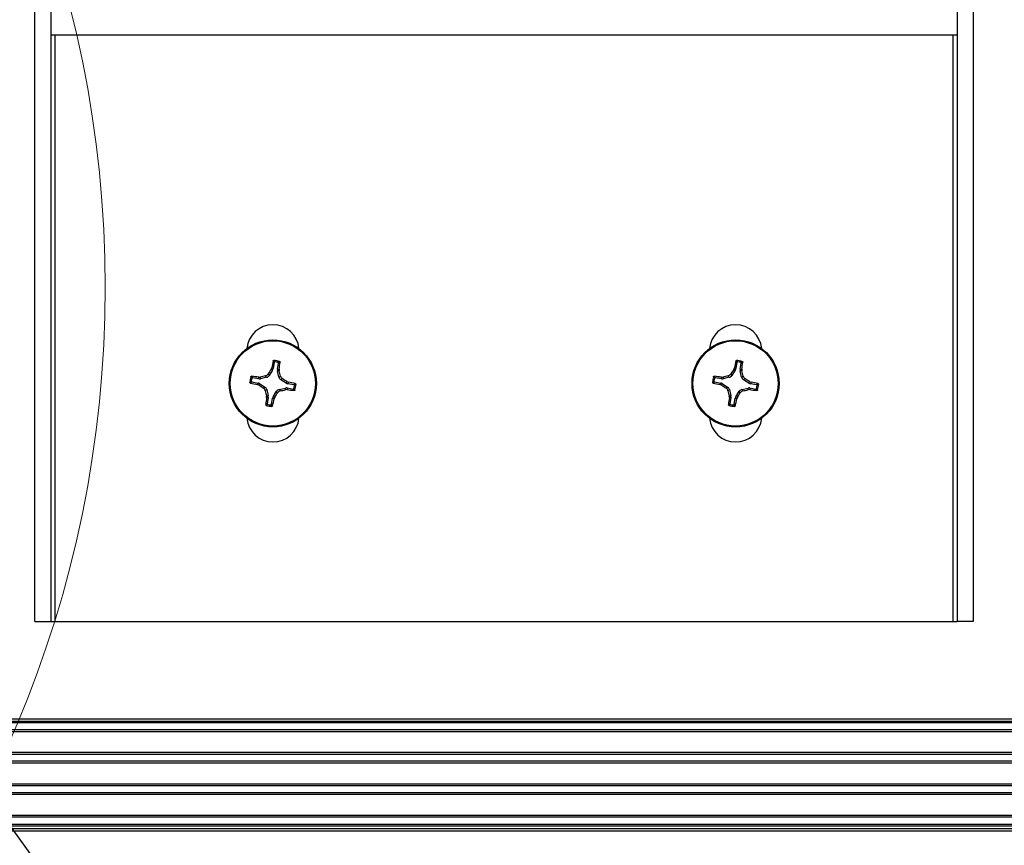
# Model space of a CAD drawing. Header units: inches. Extents: x 0.3 to 33.8, y 0.2 to 21.7.
# Tile 58 of 75: x 25.468 to 25.832, y 9.69 to 9.996. Entities that reach past the tile are written whole.
import ezdxf

# ---------------------------------------------------------------- set-up
doc = ezdxf.new("R2010")
doc.units = ezdxf.units.IN
doc.header["$MEASUREMENT"] = 0
doc.layers.add('BORDERS', color=7, linetype='Continuous')
doc.styles.add('SLDTEXTSTYLE0', font='TXT', dxfattribs={"width": 0.75})
doc.dimstyles.new('SLDDIMSTYLE2', dxfattribs={"dimtxt": 0.1377952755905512, "dimasz": 0.14, "dimexe": 0, "dimexo": 0.0625, "dimgap": 0.0344488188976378, "dimtad": 1, "dimdec": 3, "dimlfac": 10, "dimrnd": 1e-09, "dimzin": 12, "dimdsep": 46, "dimtxsty": 'SLDTEXTSTYLE0', "dimblk1": 'CLOSED', "dimblk2": 'CLOSED', "dimsah": 1, "dimcen": 0.09, "dimadec": 0, "dimazin": 3, "dimtfac": 1, "dimtdec": 3, "dimtmove": 0, "dimatfit": 0, "dimldrblk": 'CLOSED', "dimfxl": 0, "dimfrac": 2, "dimtolj": 1, "dimtzin": 12, "dimarcsym": 0})
doc.dimstyles.new('SLDDIMSTYLE3', dxfattribs={"dimtxt": 0.18, "dimasz": 0.14, "dimexe": 0, "dimexo": 0.0625, "dimgap": 0, "dimtad": 0, "dimtih": 1, "dimtoh": 1, "dimdec": 0, "dimrnd": 1e-09, "dimzin": 0, "dimdsep": 46, "dimtxsty": 'Standard', "dimsah": 1, "dimcen": 0.09, "dimadec": 0, "dimazin": 0, "dimtfac": 0.14, "dimtdec": 0, "dimtofl": 0, "dimtmove": 0, "dimatfit": 3, "dimfxl": 0, "dimfrac": 2, "dimtolj": 1, "dimtzin": 0, "dimarcsym": 0})

# ---------------------------------------------------------------- blocks, each defined once
blk = doc.blocks.new('_Closed')
at = {"color": 0, "linetype": 'ByBlock', "lineweight": -2}
for p, q in [((-1, 0.166667), (0, 0)), ((-1, 0.166667), (-1, -0.166667)), ((0, 0), (-1, -0.166667)), ((0, 0), (-1, 0))]:
    blk.add_line(p, q, dxfattribs=at)
blk = doc.blocks.new('_D_9')
at = {"layer": 'BORDERS'}
for p, q in [((25.33113096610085, 9.836496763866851), (25.33113096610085, 8.476502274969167)), ((25.08506797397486, 9.757520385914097), (25.08506797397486, 8.476502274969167)), ((25.70850199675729, 8.940788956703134), (25.66651749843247, 8.940788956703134)), ((25.66651749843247, 8.940788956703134), (25.66651749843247, 8.72203895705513)), ((25.91213279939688, 8.940788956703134), (25.95411729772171, 8.940788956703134)), ((25.95411729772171, 8.940788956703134), (25.95411729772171, 8.72203895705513)), ((25.66651749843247, 8.72203895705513), (25.70850199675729, 8.72203895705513)), ((25.95411729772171, 8.72203895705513), (25.91213279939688, 8.72203895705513)), ((25.08506797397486, 8.515872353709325), (24.83506797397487, 8.515872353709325)), ((25.08506797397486, 8.515872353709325), (25.33113096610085, 8.515872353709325)), ((25.33113096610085, 8.515872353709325), (26.09030975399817, 8.515872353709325))]:
    blk.add_line(p, q, dxfattribs=at)
at = {"layer": 'BORDERS', "xscale": 0.14, "yscale": 0.14}
blk.add_blockref('_Closed', (25.08506797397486, 8.515872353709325, -0.1940375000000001), dxfattribs=at)
at = {"layer": 'BORDERS', "xscale": 0.14, "yscale": 0.14, "rotation": 180.0000000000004}
blk.add_blockref('_Closed', (25.33113096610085, 8.515872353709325, -0.1940375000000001), dxfattribs=at)
at = {"layer": 'BORDERS', "char_height": 0.1377952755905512, "attachment_point": 1, "style": 'SLDTEXTSTYLE0'}
for s, insert in [('63', (25.70850199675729, 8.899666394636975)), ('2.461', (25.58123273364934, 8.69349979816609))]:
    blk.add_mtext(s, dxfattribs=dict(at, insert=insert))

msp = doc.modelspace()

# ---------------------------------------------------------------- linework, layer by layer
at = {"color": 7, "linetype": 'Continuous', "lineweight": 25}
for p, q in [((25.47401797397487, 9.773232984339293), (25.47401797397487, 10.12023298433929)), ((25.48001797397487, 9.773232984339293), (25.48001797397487, 10.12023298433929)), ((25.81501797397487, 10.1202329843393), (25.81501797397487, 9.773232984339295)), ((25.82101797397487, 10.1202329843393), (25.82101797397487, 9.773232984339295)), ((25.48001797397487, 9.989957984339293), (25.81501797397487, 9.989957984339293)), ((25.48151797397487, 9.773232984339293), (25.48151797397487, 9.989957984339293)), ((25.81351797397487, 9.989957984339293), (25.81351797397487, 9.773232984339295)), ((25.56253264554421, 9.868967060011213), (25.56214332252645, 9.86667853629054)), ((25.56371688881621, 9.866410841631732), (25.56410621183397, 9.868699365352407)), ((25.73363264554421, 9.868967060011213), (25.73324332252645, 9.86667853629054)), ((25.7348168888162, 9.866410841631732), (25.73520621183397, 9.868699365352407)), ((25.55677330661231, 9.863485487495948), (25.55737987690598, 9.863518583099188)), ((25.55679011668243, 9.86288189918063), (25.55677330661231, 9.863485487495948)), ((25.55737987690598, 9.863518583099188), (25.55739713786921, 9.862898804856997)), ((25.5596986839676, 9.86342361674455), (25.55739713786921, 9.862898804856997)), ((25.5596986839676, 9.86342361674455), (25.55929821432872, 9.863988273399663)), ((25.56026983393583, 9.86467737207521), (25.5606703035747, 9.864112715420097)), ((25.56192664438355, 9.866111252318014), (25.5606703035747, 9.864112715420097)), ((25.56134743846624, 9.866332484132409), (25.56157924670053, 9.866893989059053)), ((25.56192664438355, 9.866111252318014), (25.56134743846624, 9.866332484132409)), ((25.56157924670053, 9.866893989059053), (25.56214332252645, 9.86667853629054)), ((25.56371688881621, 9.866410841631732), (25.56432047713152, 9.866427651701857)), ((25.56435357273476, 9.865821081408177), (25.56373379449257, 9.865803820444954)), ((25.56425860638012, 9.863502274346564), (25.56373379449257, 9.865803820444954)), ((25.56425860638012, 9.863502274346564), (25.56482326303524, 9.863902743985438)), ((25.56432047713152, 9.866427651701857), (25.56435357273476, 9.865821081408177)), ((25.72787330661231, 9.863485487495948), (25.72847987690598, 9.863518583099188)), ((25.72789011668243, 9.86288189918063), (25.72787330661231, 9.863485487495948)), ((25.72847987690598, 9.863518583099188), (25.72849713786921, 9.862898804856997)), ((25.7307986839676, 9.86342361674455), (25.72849713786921, 9.862898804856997)), ((25.7307986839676, 9.86342361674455), (25.73039821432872, 9.863988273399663)), ((25.73136983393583, 9.86467737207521), (25.7317703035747, 9.864112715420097)), ((25.73302664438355, 9.866111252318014), (25.7317703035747, 9.864112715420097)), ((25.73244743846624, 9.866332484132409), (25.73267924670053, 9.866893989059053)), ((25.73302664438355, 9.866111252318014), (25.73244743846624, 9.866332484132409)), ((25.73267924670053, 9.866893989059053), (25.73324332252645, 9.86667853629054)), ((25.7348168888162, 9.866410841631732), (25.73542047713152, 9.866427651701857)), ((25.73545357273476, 9.865821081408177), (25.73483379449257, 9.865803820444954)), ((25.73535860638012, 9.863502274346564), (25.73483379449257, 9.865803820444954)), ((25.73535860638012, 9.863502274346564), (25.73592326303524, 9.863902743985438)), ((25.73542047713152, 9.866427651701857), (25.73545357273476, 9.865821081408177)), ((25.55423389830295, 9.861697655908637), (25.55652242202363, 9.861308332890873)), ((25.55679011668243, 9.86288189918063), (25.55450159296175, 9.863271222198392)), ((25.55630696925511, 9.860744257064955), (25.55652242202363, 9.861308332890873)), ((25.55686847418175, 9.860512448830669), (25.55630696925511, 9.860744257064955)), ((25.55708970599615, 9.861091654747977), (25.55686847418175, 9.860512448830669)), ((25.55708970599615, 9.861091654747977), (25.55908824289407, 9.859835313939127)), ((25.55852358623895, 9.859434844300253), (25.55908824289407, 9.859835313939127)), ((25.56551236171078, 9.862931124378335), (25.56494770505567, 9.86253065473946)), ((25.56694624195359, 9.861274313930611), (25.56494770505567, 9.86253065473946)), ((25.56694624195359, 9.861274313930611), (25.56716747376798, 9.861853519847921)), ((25.56716747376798, 9.861853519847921), (25.56772897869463, 9.861621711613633)), ((25.56772897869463, 9.861621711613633), (25.56751352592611, 9.861057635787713)), ((25.56980204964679, 9.860668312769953), (25.56751352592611, 9.861057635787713)), ((25.72533389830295, 9.861697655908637), (25.72762242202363, 9.861308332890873)), ((25.72789011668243, 9.86288189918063), (25.72560159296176, 9.863271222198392)), ((25.72740696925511, 9.860744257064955), (25.72762242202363, 9.861308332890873)), ((25.72796847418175, 9.860512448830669), (25.72740696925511, 9.860744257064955)), ((25.72818970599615, 9.861091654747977), (25.72796847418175, 9.860512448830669)), ((25.72818970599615, 9.861091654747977), (25.73018824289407, 9.859835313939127)), ((25.72962358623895, 9.859434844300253), (25.73018824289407, 9.859835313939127)), ((25.73661236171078, 9.862931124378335), (25.73604770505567, 9.86253065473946)), ((25.73804624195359, 9.861274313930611), (25.73604770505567, 9.86253065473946)), ((25.73804624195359, 9.861274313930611), (25.73826747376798, 9.861853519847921)), ((25.73826747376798, 9.861853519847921), (25.73882897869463, 9.861621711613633)), ((25.73882897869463, 9.861621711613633), (25.73861352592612, 9.861057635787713)), ((25.74090204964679, 9.860668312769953), (25.73861352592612, 9.861057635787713)), ((25.55977734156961, 9.858863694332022), (25.5592126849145, 9.85846322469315)), ((25.55968237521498, 9.85654488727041), (25.56030215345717, 9.856562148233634)), ((25.55971547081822, 9.85593831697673), (25.55968237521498, 9.85654488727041)), ((25.55977734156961, 9.858863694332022), (25.56030215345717, 9.856562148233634)), ((25.56210930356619, 9.856254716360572), (25.56336564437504, 9.858253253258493)), ((25.56210930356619, 9.856254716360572), (25.56268850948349, 9.856033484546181)), ((25.56376611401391, 9.857688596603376), (25.56336564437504, 9.858253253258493)), ((25.56433726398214, 9.85894235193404), (25.56663881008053, 9.85946716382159)), ((25.56433726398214, 9.85894235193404), (25.56473773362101, 9.858377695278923)), ((25.56665607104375, 9.8588473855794), (25.56663881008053, 9.85946716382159)), ((25.56726264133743, 9.85888048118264), (25.56665607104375, 9.8588473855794)), ((25.56724583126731, 9.859484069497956), (25.56726264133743, 9.85888048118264)), ((25.56724583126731, 9.859484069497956), (25.56953435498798, 9.859094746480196)), ((25.73087734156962, 9.858863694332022), (25.7303126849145, 9.85846322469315)), ((25.73078237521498, 9.85654488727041), (25.73140215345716, 9.856562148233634)), ((25.73081547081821, 9.85593831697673), (25.73078237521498, 9.85654488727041)), ((25.73087734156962, 9.858863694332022), (25.73140215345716, 9.856562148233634)), ((25.73320930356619, 9.856254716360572), (25.73446564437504, 9.858253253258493)), ((25.73320930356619, 9.856254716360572), (25.73378850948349, 9.856033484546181)), ((25.73486611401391, 9.857688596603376), (25.73446564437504, 9.858253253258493)), ((25.73543726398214, 9.85894235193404), (25.73773881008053, 9.85946716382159)), ((25.73543726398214, 9.85894235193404), (25.73583773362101, 9.858377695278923)), ((25.73775607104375, 9.8588473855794), (25.73773881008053, 9.85946716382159)), ((25.73836264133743, 9.85888048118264), (25.73775607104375, 9.8588473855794)), ((25.73834583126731, 9.859484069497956), (25.73836264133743, 9.85888048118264)), ((25.73834583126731, 9.859484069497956), (25.74063435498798, 9.859094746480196)), ((25.56031905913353, 9.855955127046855), (25.55971547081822, 9.85593831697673)), ((25.56031905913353, 9.855955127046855), (25.55992973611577, 9.853666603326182)), ((25.56150330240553, 9.853398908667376), (25.56189262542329, 9.855687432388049)), ((25.56245670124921, 9.855471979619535), (25.56189262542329, 9.855687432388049)), ((25.56268850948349, 9.856033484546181), (25.56245670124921, 9.855471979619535)), ((25.73141905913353, 9.855955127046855), (25.73081547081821, 9.85593831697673)), ((25.73141905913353, 9.855955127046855), (25.73102973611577, 9.853666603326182)), ((25.73260330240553, 9.853398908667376), (25.73299262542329, 9.855687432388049)), ((25.73355670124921, 9.855471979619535), (25.73299262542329, 9.855687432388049)), ((25.73378850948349, 9.856033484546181), (25.73355670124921, 9.855471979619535)), ((25.47401797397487, 9.773232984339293), (25.48001797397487, 9.773232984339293)), ((25.48001797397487, 9.773232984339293), (25.48151797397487, 9.773232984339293)), ((25.48151797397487, 9.773232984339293), (25.81351797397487, 9.773232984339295)), ((25.81351797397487, 9.773232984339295), (25.81501797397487, 9.773232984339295)), ((25.82101797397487, 9.773232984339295), (25.81501797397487, 9.773232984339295)), ((20.33694297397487, 9.737232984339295), (29.83319297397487, 9.737232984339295)), ((29.83319297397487, 9.736232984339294), (20.33694297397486, 9.736232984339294)), ((29.83206797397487, 9.735732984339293), (20.33806797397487, 9.735732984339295)), ((29.83206797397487, 9.733114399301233), (20.33806797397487, 9.733114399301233)), ((29.83206797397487, 9.732435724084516), (20.33806797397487, 9.732435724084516)), ((29.83206797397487, 9.724730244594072), (20.33806797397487, 9.724730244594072)), ((29.83206797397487, 9.724051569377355), (20.33806797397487, 9.724051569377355)), ((29.83206797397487, 9.721514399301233), (20.33806797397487, 9.721514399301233)), ((29.83206797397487, 9.720835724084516), (20.33806797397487, 9.720835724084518)), ((29.83206797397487, 9.71313024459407), (20.33806797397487, 9.713130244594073)), ((29.83206797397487, 9.712451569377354), (20.33806797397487, 9.712451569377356)), ((29.83206797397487, 9.709914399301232), (20.33806797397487, 9.709914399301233)), ((29.83206797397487, 9.709235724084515), (20.33806797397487, 9.709235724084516)), ((29.83206797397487, 9.701530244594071), (20.33806797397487, 9.701530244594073)), ((29.83206797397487, 9.700851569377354), (20.33806797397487, 9.700851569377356)), ((20.29506797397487, 9.697732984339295), (29.87506797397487, 9.697732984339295)), ((20.29506797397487, 9.696732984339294), (29.87506797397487, 9.696732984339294)), ((20.33806797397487, 9.698232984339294), (29.83206797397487, 9.698232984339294)), ((29.87506797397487, 9.695732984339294), (20.29506797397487, 9.695732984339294))]:
    msp.add_line(p, q, dxfattribs=at)
at = {"color": 7, "linetype": 'Continuous', "lineweight": 18}
msp.add_circle((25.08506797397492, 9.896732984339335), 0.4149657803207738, dxfattribs=at)
at = {"color": 7, "linetype": 'Continuous', "lineweight": 25}
for centre, radius in [((25.56201797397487, 9.861182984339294), 0.016100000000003), ((25.56201797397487, 9.861182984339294), 0.01575289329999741), ((25.73311797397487, 9.861182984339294), 0.016100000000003), ((25.73311797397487, 9.861182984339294), 0.01575289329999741)]:
    msp.add_circle(centre, radius, dxfattribs=at)
for centre, radius, start, end in [((25.56201797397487, 9.873132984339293), 0.009700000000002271, 5.524228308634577, 174.4757716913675), ((25.73311797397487, 9.873132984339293), 0.009699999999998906, 5.524228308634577, 174.475771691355), ((25.71760399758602, 9.835524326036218), 0.1591470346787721, 167.6780822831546, 168.6319195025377), ((25.56201797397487, 9.861182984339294), 0.008495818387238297, 73.06981271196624, 87.62076320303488), ((25.56201797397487, 9.861182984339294), 0.008014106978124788, 76.18372835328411, 84.5068475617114), ((25.40669965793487, 9.888415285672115), 0.1591470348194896, 352.0586564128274, 353.0124936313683), ((25.88870399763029, 9.835524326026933), 0.1591470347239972, 167.6780822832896, 168.6319195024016), ((25.73311797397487, 9.861182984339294), 0.008495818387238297, 73.06981271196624, 87.62076320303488), ((25.73311797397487, 9.861182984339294), 0.008014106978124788, 76.18372835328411, 84.5068475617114), ((25.57779965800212, 9.888415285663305), 0.1591470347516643, 352.0586564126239, 353.0124936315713), ((25.56201797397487, 9.861182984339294), 0.008495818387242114, 163.0698127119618, 177.6207632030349), ((25.53478567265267, 9.705864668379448), 0.1591470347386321, 82.05865641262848, 83.01249363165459), ((25.60238036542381, 9.683877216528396), 0.1851919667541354, 103.4522607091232, 104.0633009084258), ((25.71600306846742, 9.764461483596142), 0.185191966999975, 146.6272750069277, 147.2383152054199), ((25.38471220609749, 9.820820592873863), 0.1851919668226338, 13.45226070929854, 14.06330090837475), ((25.73311797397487, 9.861182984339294), 0.008495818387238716, 163.0698127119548, 177.6207632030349), ((25.70588567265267, 9.705864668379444), 0.1591470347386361, 82.0586564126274, 83.01249363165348), ((25.77348036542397, 9.683877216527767), 0.1851919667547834, 103.452260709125, 104.0633009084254), ((25.88710306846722, 9.764461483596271), 0.1851919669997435, 146.6272750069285, 147.2383152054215), ((25.55581220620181, 9.820820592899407), 0.1851919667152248, 13.45226070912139, 14.063300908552), ((25.58767663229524, 10.01676900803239), 0.1591470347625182, 257.6780822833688, 258.63191950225), ((25.56201797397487, 9.861182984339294), 0.008014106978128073, 166.1837283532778, 174.5068475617), ((25.65873947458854, 10.01516807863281), 0.185191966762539, 236.6272750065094, 237.2383152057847), ((25.46529647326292, 9.707197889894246), 0.1851919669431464, 56.62727500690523, 57.23831520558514), ((25.53635931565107, 9.7055969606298), 0.1591470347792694, 77.6780822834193, 78.63191950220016), ((25.56201797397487, 9.861182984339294), 0.008014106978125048, 346.1837283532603, 354.506847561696), ((25.56201797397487, 9.861182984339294), 0.008495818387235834, 343.0698127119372, 357.6207632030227), ((25.75877663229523, 10.01676900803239), 0.1591470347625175, 257.67808228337, 258.6319195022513), ((25.73311797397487, 9.861182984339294), 0.008014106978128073, 166.1837283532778, 174.5068475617), ((25.82983947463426, 10.01516807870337), 0.18519196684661, 236.6272750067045, 237.2383152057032), ((25.63639647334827, 9.707197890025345), 0.1851919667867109, 56.62727500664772, 57.23831520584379), ((25.70745931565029, 9.705596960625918), 0.1591470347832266, 77.67808228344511, 78.63191950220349), ((25.73311797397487, 9.861182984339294), 0.008014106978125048, 346.1837283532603, 354.506847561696), ((25.73311797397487, 9.861182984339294), 0.00849581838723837, 343.0698127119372, 357.6207632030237), ((25.73932374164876, 9.901545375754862), 0.1851919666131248, 193.4522607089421, 194.0633009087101), ((25.40803287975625, 9.957904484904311), 0.1851919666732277, 326.6272750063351, 327.2383152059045), ((25.5216555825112, 10.03848875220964), 0.1851919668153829, 283.4522607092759, 284.0633009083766), ((25.589250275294, 10.01650130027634), 0.1591470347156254, 262.0586564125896, 263.0124936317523), ((25.91042374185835, 9.901545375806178), 0.185191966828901, 193.4522607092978, 194.0633009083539), ((25.57913287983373, 9.957904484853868), 0.1851919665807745, 326.6272750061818, 327.2383152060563), ((25.69275558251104, 10.03848875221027), 0.1851919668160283, 283.4522607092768, 284.0633009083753), ((25.76035027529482, 10.01650130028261), 0.1591470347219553, 262.0586564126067, 263.0124936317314), ((25.71733628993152, 9.833950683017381), 0.1591470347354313, 172.0586564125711, 173.0124936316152), ((25.56201797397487, 9.861182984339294), 0.008495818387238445, 253.0698127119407, 267.6207632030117), ((25.56201797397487, 9.861182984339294), 0.00801410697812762, 256.1837283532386, 264.5068475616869), ((25.40643195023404, 9.886841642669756), 0.1591470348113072, 347.6780822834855, 348.6319195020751), ((25.88843628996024, 9.83395068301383), 0.1591470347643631, 172.0586564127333, 173.0124936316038), ((25.73311797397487, 9.861182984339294), 0.008495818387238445, 253.0698127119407, 267.6207632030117), ((25.73311797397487, 9.861182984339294), 0.00801410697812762, 256.1837283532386, 264.5068475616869), ((25.57753195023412, 9.886841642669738), 0.1591470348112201, 347.6780822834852, 348.6319195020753), ((25.56201797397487, 9.849232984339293), 0.0097000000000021, 185.5242283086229, 354.4757716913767), ((25.73311797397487, 9.849232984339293), 0.009699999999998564, 185.5242283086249, 354.4757716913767)]:
    msp.add_arc(centre, radius, start, end, dxfattribs=at)
for centre, major_axis, ratio, start_param, end_param in [((25.55934191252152, 9.864956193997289), (-0.000911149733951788, 0.001284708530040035), 0.9935910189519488, 2.751161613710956, 3.532023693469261), ((25.56059264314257, 9.866945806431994), (-0.001470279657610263, 0.0005615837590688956), 0.994306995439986, 2.946332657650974, 3.336852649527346), ((25.56526871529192, 9.866150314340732), (0.001573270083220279, 4.381592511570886e-05), 0.9943069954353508, 2.946332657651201, 3.3368526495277), ((25.56579118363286, 9.86385904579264), (0.001284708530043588, 0.0009111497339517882), 0.9935910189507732, 2.751161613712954, 3.53202369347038), ((25.73044191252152, 9.864956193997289), (-0.000911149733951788, 0.001284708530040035), 0.9935910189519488, 2.751161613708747, 3.532023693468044), ((25.73169264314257, 9.866945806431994), (-0.00147027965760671, 0.0005615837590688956), 0.9943069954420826, 2.946332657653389, 3.336852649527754), ((25.73636871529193, 9.866150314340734), (0.001573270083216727, 4.381592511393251e-05), 0.9943069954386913, 2.946332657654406, 3.336852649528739), ((25.73689118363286, 9.86385904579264), (0.001284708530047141, 0.0009111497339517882), 0.9935910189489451, 2.751161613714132, 3.532023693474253), ((25.55625515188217, 9.859757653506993), (-0.0005615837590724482, -0.001470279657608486), 0.9943069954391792, 2.946332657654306, 3.336852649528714), ((25.55705064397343, 9.864433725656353), (-4.381592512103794e-05, 0.00157327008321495), 0.9943069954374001, 2.946332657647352, 3.33685264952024), ((25.55824476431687, 9.85850692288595), (-0.001284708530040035, -0.0009111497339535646), 0.9935910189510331, 2.751161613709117, 3.532023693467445), ((25.56778079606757, 9.862608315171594), (0.0005615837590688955, 0.001470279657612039), 0.9943069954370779, 2.946332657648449, 3.336852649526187), ((25.72735515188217, 9.859757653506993), (-0.0005615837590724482, -0.001470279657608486), 0.9943069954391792, 2.946332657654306, 3.336852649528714), ((25.72815064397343, 9.864433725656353), (-4.381592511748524e-05, 0.001573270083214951), 0.9943069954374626, 2.946332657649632, 3.33685264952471), ((25.72934476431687, 9.85850692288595), (-0.001284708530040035, -0.0009111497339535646), 0.9935910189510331, 2.751161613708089, 3.532023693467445), ((25.73888079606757, 9.862608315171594), (0.0005615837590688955, 0.001470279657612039), 0.9943069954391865, 2.946332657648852, 3.336852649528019), ((25.55876723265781, 9.856215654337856), (-0.001573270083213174, -4.381592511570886e-05), 0.9943069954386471, 2.946332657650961, 3.336852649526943), ((25.56344330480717, 9.855420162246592), (0.001470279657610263, -0.0005615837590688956), 0.9943069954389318, 2.946332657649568, 3.336852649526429), ((25.56469403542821, 9.8574097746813), (0.0009111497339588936, -0.001284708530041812), 0.9935910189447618, 2.751161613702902, 3.532023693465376), ((25.56698530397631, 9.857932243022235), (4.38159251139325e-05, -0.00157327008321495), 0.9943069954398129, 2.946332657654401, 3.336852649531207), ((25.72986723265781, 9.856215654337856), (-0.001573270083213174, -4.381592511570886e-05), 0.9943069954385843, 2.946332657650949, 3.336852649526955), ((25.73454330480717, 9.855420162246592), (0.001470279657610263, -0.0005615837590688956), 0.9943069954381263, 2.946332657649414, 3.336852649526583), ((25.73579403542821, 9.8574097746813), (0.0009111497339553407, -0.001284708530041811), 0.9935910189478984, 2.751161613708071, 3.532023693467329), ((25.73808530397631, 9.857932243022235), (4.38159251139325e-05, -0.00157327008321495), 0.9943069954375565, 2.946332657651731, 3.336852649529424)]:
    msp.add_ellipse(centre, major_axis=major_axis, ratio=ratio, start_param=start_param, end_param=end_param, dxfattribs=at)
for points, knots in [([(25.56212307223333, 9.869486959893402), (25.56213162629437, 9.869512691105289), (25.56214873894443, 9.869564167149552), (25.56220776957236, 9.869624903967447), (25.56228403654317, 9.86966624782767), (25.56234184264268, 9.869669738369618), (25.56237066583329, 9.869671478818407)], [0, 0, 0, 0, 0.2526917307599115, 0.5055172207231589, 0.7534417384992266, 1, 1, 1, 1]), ([(25.56253264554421, 9.868967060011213), (25.56246538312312, 9.86905427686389), (25.56232940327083, 9.869230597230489), (25.56219233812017, 9.869400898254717), (25.56212307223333, 9.869486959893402)], [0, 0, 0, 0, 0.4946499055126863, 1, 1, 1, 1]), ([(25.56237066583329, 9.869671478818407), (25.56243934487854, 9.869588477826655), (25.56257785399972, 9.869421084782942), (25.56271566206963, 9.86924770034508), (25.562785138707, 9.869160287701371)], [0, 0, 0, 0, 0.4958449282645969, 0.9999999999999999, 0.9999999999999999, 0.9999999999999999, 0.9999999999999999]), ([(25.562785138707, 9.869160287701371), (25.56275870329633, 9.869160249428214), (25.5627058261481, 9.869160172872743), (25.5626322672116, 9.869126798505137), (25.56257413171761, 9.869072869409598), (25.56254311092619, 9.869015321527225), (25.56253511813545, 9.86897846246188), (25.56253264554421, 9.868967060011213)], [0, 0, 0, 0, 0.2255496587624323, 0.4511532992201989, 0.6755815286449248, 0.8996402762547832, 1, 1, 1, 1]), ([(25.56393181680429, 9.868965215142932), (25.56402628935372, 9.869024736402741), (25.56421367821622, 9.869142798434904), (25.56439974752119, 9.869254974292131), (25.56449200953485, 9.86931059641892)], [0, 0, 0, 0, 0.5041524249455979, 1, 1, 1, 1]), ([(25.56410621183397, 9.868699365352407), (25.56410809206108, 9.868725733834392), (25.56411185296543, 9.868778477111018), (25.56408390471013, 9.868854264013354), (25.56403433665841, 9.868916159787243), (25.56397919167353, 9.868951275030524), (25.56394300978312, 9.868961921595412), (25.56393181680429, 9.868965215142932)], [0, 0, 0, 0, 0.2255496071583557, 0.4511532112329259, 0.6755811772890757, 0.8996400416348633, 0.9999999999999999, 0.9999999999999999, 0.9999999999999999, 0.9999999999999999]), ([(25.56466466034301, 9.869054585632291), (25.56457083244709, 9.86899626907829), (25.56438516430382, 9.86888087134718), (25.56419852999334, 9.868759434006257), (25.56410621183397, 9.868699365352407)], [0, 0, 0, 0, 0.5053526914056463, 1, 1, 1, 1]), ([(25.56449200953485, 9.86931059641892), (25.56451628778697, 9.869300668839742), (25.5645648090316, 9.869280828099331), (25.56462113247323, 9.869224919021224), (25.56465823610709, 9.869155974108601), (25.56466834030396, 9.869096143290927), (25.56466535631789, 9.869062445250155), (25.56466466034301, 9.869054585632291)], [0, 0, 0, 0, 0.2243701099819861, 0.4484143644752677, 0.6809026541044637, 0.9255748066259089, 1, 1, 1, 1]), ([(25.73322307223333, 9.869486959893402), (25.73323162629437, 9.869512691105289), (25.73324873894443, 9.869564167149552), (25.73330776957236, 9.869624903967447), (25.73338403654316, 9.869666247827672), (25.73344184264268, 9.869669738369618), (25.73347066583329, 9.869671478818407)], [0, 0, 0, 0, 0.2526917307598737, 0.505517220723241, 0.7534417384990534, 1, 1, 1, 1]), ([(25.73363264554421, 9.868967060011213), (25.73356538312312, 9.86905427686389), (25.73342940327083, 9.869230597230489), (25.73329233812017, 9.869400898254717), (25.73322307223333, 9.869486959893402)], [0, 0, 0, 0, 0.4946499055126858, 1, 1, 1, 1]), ([(25.73347066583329, 9.869671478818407), (25.73353934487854, 9.869588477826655), (25.73367785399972, 9.869421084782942), (25.73381566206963, 9.86924770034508), (25.733885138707, 9.869160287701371)], [0, 0, 0, 0, 0.4958449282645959, 0.9999999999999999, 0.9999999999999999, 0.9999999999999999, 0.9999999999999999]), ([(25.733885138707, 9.869160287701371), (25.73385870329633, 9.869160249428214), (25.7338058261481, 9.869160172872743), (25.7337322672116, 9.869126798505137), (25.73367413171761, 9.869072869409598), (25.73364311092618, 9.869015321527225), (25.73363511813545, 9.86897846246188), (25.73363264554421, 9.868967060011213)], [0, 0, 0, 0, 0.2255496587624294, 0.4511532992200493, 0.675581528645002, 0.8996402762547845, 0.9999999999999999, 0.9999999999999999, 0.9999999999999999, 0.9999999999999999]), ([(25.73503181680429, 9.868965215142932), (25.73512628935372, 9.869024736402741), (25.73531367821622, 9.869142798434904), (25.73549974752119, 9.869254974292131), (25.73559200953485, 9.86931059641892)], [0, 0, 0, 0, 0.5041524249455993, 1, 1, 1, 1]), ([(25.73520621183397, 9.868699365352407), (25.73520809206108, 9.868725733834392), (25.73521185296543, 9.868778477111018), (25.73518390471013, 9.868854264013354), (25.73513433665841, 9.868916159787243), (25.73507919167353, 9.868951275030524), (25.73504300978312, 9.868961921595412), (25.73503181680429, 9.868965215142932)], [0, 0, 0, 0, 0.225549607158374, 0.4511532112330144, 0.6755811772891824, 0.8996400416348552, 1, 1, 1, 1]), ([(25.735764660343, 9.869054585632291), (25.73567083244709, 9.86899626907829), (25.73548516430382, 9.86888087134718), (25.73529852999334, 9.868759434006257), (25.73520621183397, 9.868699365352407)], [0, 0, 0, 0, 0.5053526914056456, 1, 1, 1, 1]), ([(25.73559200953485, 9.86931059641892), (25.73561628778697, 9.869300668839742), (25.7356648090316, 9.869280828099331), (25.73572113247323, 9.869224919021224), (25.73575823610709, 9.869155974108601), (25.73576834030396, 9.869096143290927), (25.73576535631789, 9.869062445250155), (25.735764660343, 9.869054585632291)], [0, 0, 0, 0, 0.2243701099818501, 0.4484143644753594, 0.6809026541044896, 0.9255748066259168, 1, 1, 1, 1]), ([(25.55389036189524, 9.863657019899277), (25.55390028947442, 9.863681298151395), (25.55392013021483, 9.863729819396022), (25.55397603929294, 9.863786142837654), (25.55404498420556, 9.863823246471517), (25.55410481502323, 9.863833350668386), (25.55413851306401, 9.863830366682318), (25.55414637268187, 9.863829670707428)], [0, 0, 0, 0, 0.2243701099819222, 0.4484143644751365, 0.6809026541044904, 0.9255748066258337, 1, 1, 1, 1]), ([(25.55423574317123, 9.863096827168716), (25.55417622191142, 9.86319129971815), (25.55405815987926, 9.863378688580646), (25.55394598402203, 9.863564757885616), (25.55389036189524, 9.863657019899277)], [0, 0, 0, 0, 0.504152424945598, 1, 1, 1, 1]), ([(25.55414637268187, 9.863829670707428), (25.55420468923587, 9.863735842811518), (25.55432008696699, 9.863550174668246), (25.5544415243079, 9.863363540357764), (25.55450159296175, 9.863271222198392)], [0, 0, 0, 0, 0.505352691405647, 1, 1, 1, 1]), ([(25.55929821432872, 9.863988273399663), (25.55946301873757, 9.864044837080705), (25.55979263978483, 9.864157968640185), (25.56010420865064, 9.864439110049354), (25.56023625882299, 9.86462907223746), (25.56026983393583, 9.86467737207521)], [0, 0, 0, 0, 0.4271587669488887, 0.8543492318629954, 1, 1, 1, 1]), ([(25.56482326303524, 9.863902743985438), (25.56487982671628, 9.86373793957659), (25.56499295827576, 9.863408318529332), (25.56527409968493, 9.863096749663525), (25.56546406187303, 9.862964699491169), (25.56551236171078, 9.862931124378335)], [0, 0, 0, 0, 0.4271587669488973, 0.8543492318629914, 1, 1, 1, 1]), ([(25.72499036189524, 9.863657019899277), (25.72500028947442, 9.863681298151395), (25.72502013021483, 9.863729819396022), (25.72507603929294, 9.863786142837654), (25.72514498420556, 9.863823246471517), (25.72520481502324, 9.863833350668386), (25.72523851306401, 9.863830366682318), (25.72524637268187, 9.863829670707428)], [0, 0, 0, 0, 0.2243701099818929, 0.4484143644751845, 0.6809026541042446, 0.9255748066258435, 1, 1, 1, 1]), ([(25.72533574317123, 9.863096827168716), (25.72527622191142, 9.86319129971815), (25.72515815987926, 9.863378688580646), (25.72504598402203, 9.863564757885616), (25.72499036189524, 9.863657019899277)], [0, 0, 0, 0, 0.5041524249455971, 1, 1, 1, 1]), ([(25.72524637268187, 9.863829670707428), (25.72530468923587, 9.863735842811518), (25.72542008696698, 9.863550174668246), (25.72554152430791, 9.863363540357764), (25.72560159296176, 9.863271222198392)], [0, 0, 0, 0, 0.5053526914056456, 1, 1, 1, 1]), ([(25.73039821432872, 9.863988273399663), (25.73056301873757, 9.864044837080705), (25.73089263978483, 9.864157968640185), (25.73120420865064, 9.864439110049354), (25.73133625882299, 9.86462907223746), (25.73136983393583, 9.86467737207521)], [0, 0, 0, 0, 0.4271587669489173, 0.8543492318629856, 1, 1, 1, 1]), ([(25.73592326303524, 9.863902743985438), (25.73597982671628, 9.86373793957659), (25.73609295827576, 9.863408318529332), (25.73637409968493, 9.863096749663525), (25.73656406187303, 9.862964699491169), (25.73661236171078, 9.862931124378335)], [0, 0, 0, 0, 0.4271587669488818, 0.8543492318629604, 1, 1, 1, 1]), ([(25.55352947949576, 9.861535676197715), (25.55361248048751, 9.861604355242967), (25.55377987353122, 9.861742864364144), (25.55395325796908, 9.861880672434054), (25.55404067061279, 9.861950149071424)], [0, 0, 0, 0, 0.4958449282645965, 1, 1, 1, 1]), ([(25.55371399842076, 9.861288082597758), (25.55368826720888, 9.861296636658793), (25.55363679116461, 9.861313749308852), (25.55357605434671, 9.861372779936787), (25.55353471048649, 9.861449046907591), (25.55353121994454, 9.861506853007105), (25.55352947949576, 9.861535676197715)], [0, 0, 0, 0, 0.2526917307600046, 0.5055172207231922, 0.7534417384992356, 1, 1, 1, 1]), ([(25.55423389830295, 9.861697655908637), (25.55414668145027, 9.861630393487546), (25.55397036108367, 9.86149441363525), (25.55380006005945, 9.861357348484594), (25.55371399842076, 9.861288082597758)], [0, 0, 0, 0, 0.4946499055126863, 1, 1, 1, 1]), ([(25.55404067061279, 9.861950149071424), (25.55404070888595, 9.861923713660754), (25.55404078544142, 9.861870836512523), (25.55407415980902, 9.861797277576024), (25.55412808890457, 9.861739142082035), (25.55418563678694, 9.861708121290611), (25.55422249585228, 9.861700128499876), (25.55423389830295, 9.861697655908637)], [0, 0, 0, 0, 0.2255496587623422, 0.4511532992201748, 0.6755815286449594, 0.8996402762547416, 1, 1, 1, 1]), ([(25.55450159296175, 9.863271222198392), (25.55447522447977, 9.863273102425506), (25.55442248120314, 9.863276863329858), (25.55434669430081, 9.863248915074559), (25.55428479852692, 9.863199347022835), (25.55424968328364, 9.863144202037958), (25.55423903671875, 9.863108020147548), (25.55423574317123, 9.863096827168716)], [0, 0, 0, 0, 0.22554960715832, 0.4511532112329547, 0.675581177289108, 0.8996400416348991, 0.9999999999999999, 0.9999999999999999, 0.9999999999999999, 0.9999999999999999]), ([(25.56980204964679, 9.860668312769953), (25.56988926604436, 9.860735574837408), (25.5700655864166, 9.860871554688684), (25.57023588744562, 9.861008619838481), (25.57032194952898, 9.86107788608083)], [0, 0, 0, 0, 0.4946473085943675, 1, 1, 1, 1]), ([(25.56999527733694, 9.860415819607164), (25.56999523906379, 9.860442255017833), (25.56999516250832, 9.860495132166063), (25.56996178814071, 9.860568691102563), (25.56990785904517, 9.860626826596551), (25.5698503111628, 9.860657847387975), (25.56981345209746, 9.860665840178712), (25.56980204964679, 9.860668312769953)], [0, 0, 0, 0, 0.2255496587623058, 0.4511532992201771, 0.6755815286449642, 0.8996402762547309, 0.9999999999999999, 0.9999999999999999, 0.9999999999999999, 0.9999999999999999]), ([(25.57050646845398, 9.860830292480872), (25.57042346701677, 9.860761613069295), (25.57025607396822, 9.860623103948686), (25.57008268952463, 9.860485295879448), (25.56999527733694, 9.860415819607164)], [0, 0, 0, 0, 0.4958475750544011, 1, 1, 1, 1]), ([(25.57032194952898, 9.86107788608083), (25.57034768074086, 9.861069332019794), (25.57039915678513, 9.861052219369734), (25.57045989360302, 9.860993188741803), (25.57050123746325, 9.860916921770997), (25.57050472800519, 9.860859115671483), (25.57050646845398, 9.860830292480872)], [0, 0, 0, 0, 0.2526917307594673, 0.5055172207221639, 0.7534417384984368, 0.9999999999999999, 0.9999999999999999, 0.9999999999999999, 0.9999999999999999]), ([(25.72462947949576, 9.861535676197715), (25.7247124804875, 9.861604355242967), (25.72487987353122, 9.861742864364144), (25.72505325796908, 9.861880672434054), (25.72514067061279, 9.861950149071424)], [0, 0, 0, 0, 0.4958449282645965, 1, 1, 1, 1]), ([(25.72481399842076, 9.861288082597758), (25.72478826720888, 9.861296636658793), (25.72473679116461, 9.861313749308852), (25.72467605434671, 9.861372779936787), (25.72463471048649, 9.861449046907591), (25.72463121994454, 9.861506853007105), (25.72462947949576, 9.861535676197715)], [0, 0, 0, 0, 0.2526917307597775, 0.5055172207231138, 0.7534417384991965, 1, 1, 1, 1]), ([(25.72533389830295, 9.861697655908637), (25.72524668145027, 9.861630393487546), (25.72507036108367, 9.86149441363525), (25.72490006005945, 9.861357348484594), (25.72481399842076, 9.861288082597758)], [0, 0, 0, 0, 0.4946499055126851, 1, 1, 1, 1]), ([(25.72514067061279, 9.861950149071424), (25.72514070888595, 9.861923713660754), (25.72514078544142, 9.861870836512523), (25.72517415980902, 9.861797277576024), (25.72522808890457, 9.861739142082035), (25.72528563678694, 9.861708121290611), (25.72532249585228, 9.861700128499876), (25.72533389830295, 9.861697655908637)], [0, 0, 0, 0, 0.2255496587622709, 0.4511532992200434, 0.6755815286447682, 0.8996402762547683, 1, 1, 1, 1]), ([(25.72560159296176, 9.863271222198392), (25.72557522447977, 9.863273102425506), (25.72552248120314, 9.863276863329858), (25.72544669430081, 9.863248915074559), (25.72538479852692, 9.863199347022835), (25.72534968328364, 9.863144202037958), (25.72533903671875, 9.863108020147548), (25.72533574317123, 9.863096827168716)], [0, 0, 0, 0, 0.2255496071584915, 0.4511532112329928, 0.6755811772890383, 0.899640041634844, 1, 1, 1, 1]), ([(25.74090204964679, 9.860668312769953), (25.74098926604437, 9.860735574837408), (25.7411655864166, 9.860871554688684), (25.74133588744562, 9.861008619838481), (25.74142194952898, 9.86107788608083)], [0, 0, 0, 0, 0.4946473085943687, 1, 1, 1, 1]), ([(25.74109527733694, 9.860415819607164), (25.74109523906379, 9.860442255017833), (25.74109516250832, 9.860495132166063), (25.74106178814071, 9.860568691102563), (25.74100785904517, 9.860626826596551), (25.7409503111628, 9.860657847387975), (25.74091345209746, 9.860665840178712), (25.74090204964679, 9.860668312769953)], [0, 0, 0, 0, 0.2255496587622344, 0.4511532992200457, 0.6755815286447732, 0.8996402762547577, 1, 1, 1, 1]), ([(25.74160646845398, 9.860830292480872), (25.74152346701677, 9.860761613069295), (25.74135607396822, 9.860623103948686), (25.74118268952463, 9.860485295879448), (25.74109527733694, 9.860415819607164)], [0, 0, 0, 0, 0.4958475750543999, 1, 1, 1, 1]), ([(25.74142194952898, 9.86107788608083), (25.74144768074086, 9.861069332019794), (25.74149915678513, 9.861052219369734), (25.74155989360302, 9.860993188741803), (25.74160123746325, 9.860916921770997), (25.74160472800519, 9.860859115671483), (25.74160646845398, 9.860830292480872)], [0, 0, 0, 0, 0.2526917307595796, 0.5055172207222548, 0.7534417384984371, 1, 1, 1, 1]), ([(25.5592126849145, 9.85846322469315), (25.55915612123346, 9.858628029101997), (25.55904298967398, 9.858957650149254), (25.55876184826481, 9.859269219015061), (25.5585718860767, 9.859401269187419), (25.55852358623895, 9.859434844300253)], [0, 0, 0, 0, 0.4271587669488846, 0.8543492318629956, 1, 1, 1, 1]), ([(25.56473773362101, 9.858377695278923), (25.56457292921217, 9.858321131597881), (25.56424330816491, 9.858208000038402), (25.5639317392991, 9.857926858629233), (25.56379968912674, 9.857736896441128), (25.56376611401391, 9.857688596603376)], [0, 0, 0, 0, 0.4271587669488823, 0.854349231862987, 1, 1, 1, 1]), ([(25.56953435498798, 9.859094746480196), (25.56956072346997, 9.859092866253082), (25.5696134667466, 9.85908910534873), (25.56968925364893, 9.859117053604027), (25.56975114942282, 9.859166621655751), (25.5697862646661, 9.859221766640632), (25.56979691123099, 9.859257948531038), (25.56980020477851, 9.85926914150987)], [0, 0, 0, 0, 0.2255496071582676, 0.4511532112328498, 0.6755811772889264, 0.8996400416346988, 1, 1, 1, 1]), ([(25.56988957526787, 9.858536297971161), (25.56983125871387, 9.858630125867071), (25.56971586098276, 9.85881579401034), (25.56959442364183, 9.859002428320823), (25.56953435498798, 9.859094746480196)], [0, 0, 0, 0, 0.5053526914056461, 1, 1, 1, 1]), ([(25.56980020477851, 9.85926914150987), (25.56985972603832, 9.859174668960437), (25.56997778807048, 9.858987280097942), (25.57008996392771, 9.85880121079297), (25.57014558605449, 9.85870894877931)], [0, 0, 0, 0, 0.5041524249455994, 1, 1, 1, 1]), ([(25.57014558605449, 9.85870894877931), (25.57013565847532, 9.858684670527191), (25.57011581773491, 9.858636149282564), (25.5700599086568, 9.858579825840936), (25.56999096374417, 9.85854272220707), (25.5699311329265, 9.858532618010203), (25.56989743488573, 9.858535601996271), (25.56988957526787, 9.858536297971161)], [0, 0, 0, 0, 0.2243701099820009, 0.4484143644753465, 0.6809026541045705, 0.9255748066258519, 1, 1, 1, 1]), ([(25.7303126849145, 9.85846322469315), (25.73025612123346, 9.858628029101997), (25.73014298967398, 9.858957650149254), (25.72986184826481, 9.859269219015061), (25.7296718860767, 9.859401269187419), (25.72962358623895, 9.859434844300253)], [0, 0, 0, 0, 0.4271587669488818, 0.8543492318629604, 1, 1, 1, 1]), ([(25.73583773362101, 9.858377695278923), (25.73567292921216, 9.858321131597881), (25.73534330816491, 9.858208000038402), (25.7350317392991, 9.857926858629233), (25.73489968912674, 9.857736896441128), (25.73486611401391, 9.857688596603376)], [0, 0, 0, 0, 0.427158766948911, 0.8543492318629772, 1, 1, 1, 1]), ([(25.74063435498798, 9.859094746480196), (25.74066072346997, 9.859092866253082), (25.74071346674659, 9.85908910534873), (25.74078925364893, 9.859117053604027), (25.74085114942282, 9.859166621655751), (25.7408862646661, 9.859221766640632), (25.74089691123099, 9.859257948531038), (25.74090020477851, 9.85926914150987)], [0, 0, 0, 0, 0.225549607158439, 0.4511532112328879, 0.6755811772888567, 0.8996400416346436, 0.9999999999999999, 0.9999999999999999, 0.9999999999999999, 0.9999999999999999]), ([(25.74098957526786, 9.858536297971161), (25.74093125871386, 9.858630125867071), (25.74081586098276, 9.85881579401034), (25.74069442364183, 9.859002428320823), (25.74063435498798, 9.859094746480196)], [0, 0, 0, 0, 0.5053526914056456, 1, 1, 1, 1]), ([(25.74090020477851, 9.85926914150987), (25.74095972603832, 9.859174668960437), (25.74107778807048, 9.858987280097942), (25.74118996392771, 9.85880121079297), (25.74124558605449, 9.85870894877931)], [0, 0, 0, 0, 0.504152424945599, 1, 1, 1, 1]), ([(25.74124558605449, 9.85870894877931), (25.74123565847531, 9.858684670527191), (25.7412158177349, 9.858636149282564), (25.7411599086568, 9.858579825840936), (25.74109096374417, 9.85854272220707), (25.7410311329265, 9.858532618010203), (25.74099743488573, 9.858535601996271), (25.74098957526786, 9.858536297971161)], [0, 0, 0, 0, 0.2243701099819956, 0.4484143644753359, 0.6809026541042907, 0.9255748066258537, 1, 1, 1, 1]), ([(25.55954393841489, 9.85305537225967), (25.55951966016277, 9.853065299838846), (25.55947113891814, 9.853085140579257), (25.55941481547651, 9.853141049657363), (25.55937771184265, 9.853209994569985), (25.55936760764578, 9.853269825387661), (25.55937059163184, 9.853303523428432), (25.55937128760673, 9.853311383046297)], [0, 0, 0, 0, 0.2243701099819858, 0.448414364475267, 0.6809026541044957, 0.9255748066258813, 0.9999999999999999, 0.9999999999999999, 0.9999999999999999, 0.9999999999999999]), ([(25.55937128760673, 9.853311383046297), (25.55946511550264, 9.853369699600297), (25.55965078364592, 9.853485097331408), (25.5598374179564, 9.85360653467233), (25.55992973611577, 9.853666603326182)], [0, 0, 0, 0, 0.5053526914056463, 1, 1, 1, 1]), ([(25.56010413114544, 9.853400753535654), (25.56000965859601, 9.853341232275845), (25.55982226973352, 9.853223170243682), (25.55963620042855, 9.853110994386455), (25.55954393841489, 9.85305537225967)], [0, 0, 0, 0, 0.5041524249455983, 1, 1, 1, 1]), ([(25.55992973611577, 9.853666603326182), (25.55992785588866, 9.853640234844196), (25.5599240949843, 9.853587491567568), (25.5599520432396, 9.853511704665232), (25.56000161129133, 9.853449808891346), (25.5600567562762, 9.853414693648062), (25.56009293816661, 9.853404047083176), (25.56010413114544, 9.853400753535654)], [0, 0, 0, 0, 0.2255496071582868, 0.4511532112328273, 0.6755811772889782, 0.8996400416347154, 1, 1, 1, 1]), ([(25.56125080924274, 9.853205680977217), (25.56127724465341, 9.853205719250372), (25.56133012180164, 9.853205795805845), (25.56140368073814, 9.853239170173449), (25.56146181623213, 9.853293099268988), (25.56149283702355, 9.85335064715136), (25.56150082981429, 9.853387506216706), (25.56150330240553, 9.853398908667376)], [0, 0, 0, 0, 0.225549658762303, 0.4511532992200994, 0.6755815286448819, 0.8996402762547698, 0.9999999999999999, 0.9999999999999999, 0.9999999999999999, 0.9999999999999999]), ([(25.56166528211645, 9.85269448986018), (25.56159660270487, 9.852777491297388), (25.56145809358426, 9.852944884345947), (25.56132028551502, 9.853118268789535), (25.56125080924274, 9.853205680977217)], [0, 0, 0, 0, 0.4958475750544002, 1, 1, 1, 1]), ([(25.56150330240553, 9.853398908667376), (25.56157056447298, 9.853311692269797), (25.56170654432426, 9.853135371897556), (25.56184360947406, 9.852965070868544), (25.56191287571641, 9.852879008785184)], [0, 0, 0, 0, 0.4946473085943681, 1, 1, 1, 1]), ([(25.56191287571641, 9.852879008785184), (25.56190432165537, 9.8528532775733), (25.56188720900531, 9.852801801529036), (25.56182817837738, 9.85274106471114), (25.56175191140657, 9.852699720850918), (25.56169410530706, 9.85269623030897), (25.56166528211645, 9.85269448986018)], [0, 0, 0, 0, 0.2526917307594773, 0.5055172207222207, 0.7534417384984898, 1, 1, 1, 1]), ([(25.73064393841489, 9.85305537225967), (25.73061966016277, 9.853065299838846), (25.73057113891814, 9.853085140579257), (25.73051481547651, 9.853141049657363), (25.73047771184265, 9.853209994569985), (25.73046760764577, 9.853269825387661), (25.73047059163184, 9.853303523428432), (25.73047128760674, 9.853311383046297)], [0, 0, 0, 0, 0.2243701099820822, 0.4484143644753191, 0.6809026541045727, 0.9255748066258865, 1, 1, 1, 1]), ([(25.73047128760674, 9.853311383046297), (25.73056511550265, 9.853369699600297), (25.73075078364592, 9.853485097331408), (25.7309374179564, 9.85360653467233), (25.73102973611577, 9.853666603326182)], [0, 0, 0, 0, 0.5053526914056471, 1, 1, 1, 1]), ([(25.73120413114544, 9.853400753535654), (25.73110965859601, 9.853341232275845), (25.73092226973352, 9.853223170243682), (25.73073620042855, 9.853110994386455), (25.73064393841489, 9.85305537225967)], [0, 0, 0, 0, 0.504152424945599, 1, 1, 1, 1]), ([(25.73102973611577, 9.853666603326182), (25.73102785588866, 9.853640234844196), (25.7310240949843, 9.853587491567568), (25.7310520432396, 9.853511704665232), (25.73110161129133, 9.853449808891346), (25.7311567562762, 9.853414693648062), (25.73119293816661, 9.853404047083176), (25.73120413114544, 9.853400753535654)], [0, 0, 0, 0, 0.2255496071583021, 0.4511532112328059, 0.675581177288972, 0.8996400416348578, 1, 1, 1, 1]), ([(25.73235080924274, 9.853205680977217), (25.73237724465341, 9.853205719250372), (25.73243012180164, 9.853205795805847), (25.73250368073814, 9.853239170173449), (25.73256181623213, 9.853293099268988), (25.73259283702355, 9.85335064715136), (25.73260082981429, 9.853387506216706), (25.73260330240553, 9.853398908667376)], [0, 0, 0, 0, 0.2255496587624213, 0.4511532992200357, 0.6755815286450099, 0.8996402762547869, 1, 1, 1, 1]), ([(25.73276528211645, 9.85269448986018), (25.73269660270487, 9.852777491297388), (25.73255809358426, 9.852944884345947), (25.73242028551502, 9.853118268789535), (25.73235080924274, 9.853205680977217)], [0, 0, 0, 0, 0.4958475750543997, 1, 1, 1, 1]), ([(25.73260330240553, 9.853398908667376), (25.73267056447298, 9.853311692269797), (25.73280654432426, 9.853135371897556), (25.73294360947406, 9.852965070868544), (25.7330128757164, 9.852879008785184)], [0, 0, 0, 0, 0.4946473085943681, 1, 1, 1, 1]), ([(25.7330128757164, 9.852879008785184), (25.73300432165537, 9.8528532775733), (25.73298720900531, 9.852801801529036), (25.73292817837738, 9.85274106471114), (25.73285191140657, 9.852699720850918), (25.73279410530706, 9.85269623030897), (25.73276528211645, 9.85269448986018)], [0, 0, 0, 0, 0.2526917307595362, 0.5055172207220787, 0.7534417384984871, 1, 1, 1, 1])]:
    msp.add_open_spline(points, degree=3, knots=knots, dxfattribs=at)

# ---------------------------------------------------------------- dimensions: what is measured, and where the dimension line sits
at = {"layer": 'BORDERS'}
dim = msp.add_linear_dim(base=(25.33113096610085, 8.515872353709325), p1=(25.08506797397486, 9.796890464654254), p2=(25.33113096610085, 9.875866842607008), dimstyle='SLDDIMSTYLE2', dxfattribs=at)
dim.commit()
dim.dimension.update_dxf_attribs({"geometry": '_D_9', "text_midpoint": (25.81031739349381, 8.515872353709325), "dimtype": 160})

# ---------------------------------------------------------------- leaders
msp.add_leader([(25.33946691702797, 9.870633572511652), (25.71985114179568, 9.34568640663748)], dimstyle='SLDDIMSTYLE3', dxfattribs=at)

doc.saveas('drawing.dxf')
